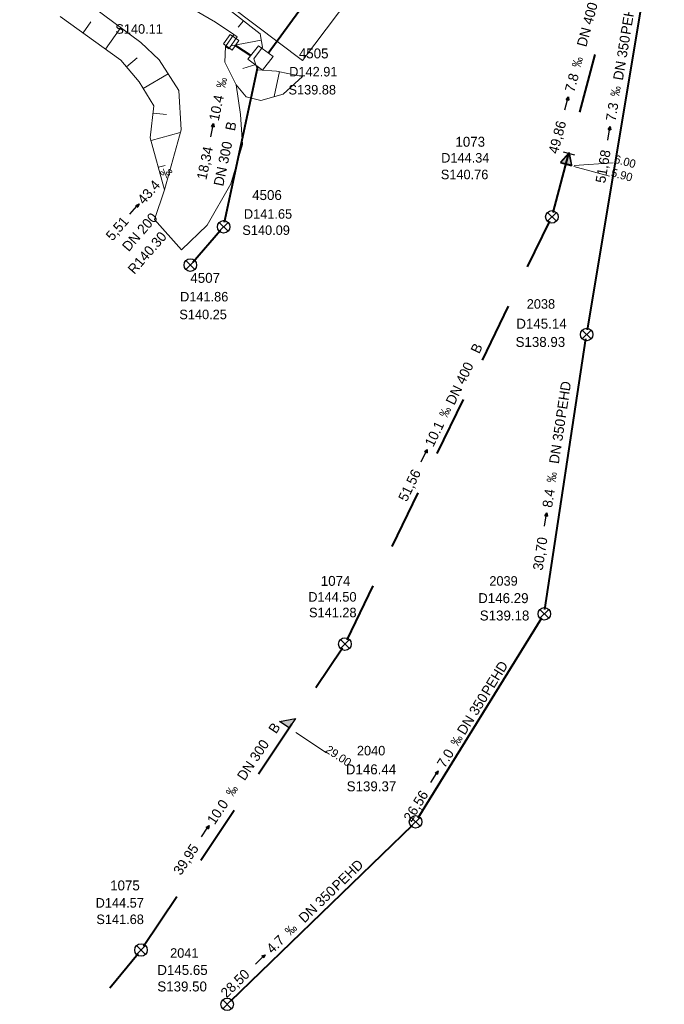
# Model space of a CAD drawing. Header units: millimetres. Extents: x 3490434 to 3491273, y 5754222 to 5754907.
# Tile 14 of 17: x 3491123 to 3491193, y 5754612 to 5754719. Entities that reach past the tile are written whole.
import ezdxf

# ---------------------------------------------------------------- set-up
doc = ezdxf.new("R2010")
doc.units = ezdxf.units.MM
for name, color, linetype in [('Default_kanal_anschluss_l', 7, 'Continuous'), ('Default_kanal_anschluss_s', 7, 'Continuous'), ('Default_kanal_anschluss_t', 7, 'Continuous'), ('Default_kanal_haltungen_l', 7, 'Continuous'), ('Default_kanal_haltungen_s', 7, 'Continuous'), ('Default_kanal_haltungen_t', 7, 'Continuous'), ('Default_kanal_schacht_f', 7, 'Continuous'), ('Default_kanal_schacht_s', 7, 'Continuous'), ('Default_kanal_schacht_t', 7, 'Continuous'), ('Default_topo_gewaesser_l', 7, 'Continuous'), ('Default_topo_gewaesser_pl', 7, 'Continuous')]:
    doc.layers.add(name, color=color, linetype=linetype)
doc.styles.get("Standard").update_dxf_attribs({"font": 'ARIALN.TTF'})

# ---------------------------------------------------------------- blocks, each defined once
blk = doc.blocks.new('Schacht 1001')
at = {"color": 254, "true_color": 0xd3d3d3}
for p, q in [((0.354, 0.354), (-0.354, -0.354)), ((-0.354, 0.354), (0.354, -0.354))]:
    blk.add_line(p, q, dxfattribs=at)
blk.add_circle((0, 0), 0.5, dxfattribs=at)
blk = doc.blocks.new('Fließrichtung Kanalhaltung')
at = {"true_color": 0xd3d3d3}
blk.add_hatch(color=254, dxfattribs=at).paths.add_polyline_path([(0.23, 0.5), (-0.22, 0.5), (0, 0)])
at = {"color": 254, "true_color": 0xd3d3d3}
for p, q in [((0, 2.15), (0, 0.5)), ((0, 0), (-0.22, 0.5)), ((0.23, 0.5), (-0.22, 0.5)), ((0.23, 0.5), (0, 0))]:
    blk.add_line(p, q, dxfattribs=at)
blk = doc.blocks.new('Promille Kanalhaltung')
at = {"color": 254, "true_color": 0xd3d3d3, "insert": (-1.05, 0), "char_height": 1, "attachment_point": 1, "rotation": 90}
blk.add_mtext_dynamic_manual_height_columns('‰', width=1.5118, gutter_width=12.5, heights=[0], dxfattribs=at)
blk = doc.blocks.new('Einlass oben verdeckelt')
at = {"true_color": 0xd3d3d3}
blk.add_hatch(color=254, dxfattribs=at).paths.add_polyline_path([(0, 0.62), (-0.31, 0), (0.31, 0)])
at = {"color": 254, "true_color": 0xd3d3d3}
for p, q in [((-0.31, 0), (0, 0.62)), ((-0.31, 0.62), (0.31, 0.62)), ((0, 0.62), (0.31, 0)), ((-0.31, 0), (0.31, 0))]:
    blk.add_line(p, q, dxfattribs=at)
blk = doc.blocks.new('Einlass oben')
at = {"true_color": 0xd3d3d3}
blk.add_hatch(color=254, dxfattribs=at).paths.add_polyline_path([(0, 0.62), (-0.31, 0), (0.31, 0)])
at = {"color": 254, "true_color": 0xd3d3d3}
for p, q in [((-0.31, 0), (0, 0.62)), ((0, 0.62), (0.31, 0)), ((-0.31, 0), (0.31, 0))]:
    blk.add_line(p, q, dxfattribs=at)
blk = doc.blocks.new('Einlass links')
at = {"true_color": 0xd3d3d3}
blk.add_hatch(color=254, dxfattribs=at).paths.add_polyline_path([(0, 0.62), (0, 0), (-0.62, 0)])
at = {"color": 254, "true_color": 0xd3d3d3}
for p, q in [((-0.62, 0), (0, 0.62)), ((0, 0.62), (0, 0)), ((0, 0), (-0.62, 0))]:
    blk.add_line(p, q, dxfattribs=at)

msp = doc.modelspace()

# ---------------------------------------------------------------- linework, layer by layer
at = {"layer": 'Default_kanal_anschluss_l', "color": 152, "lineweight": 13, "true_color": 0x006eb4}
for points in [[(3491183.13, 5754703.46), (3491186.99, 5754702.43)], [(3491183.15, 5754703.56), (3491187.38, 5754703.88)], [(3491152.95, 5754641.96), (3491156.28, 5754639.74)]]:
    msp.add_lwpolyline(points, dxfattribs=at)
at = {"layer": 'Default_kanal_haltungen_l', "color": 13, "lineweight": 40, "true_color": 0xbe6e6e}
for points in [[(3491184.6, 5754685.71), (3491192.95, 5754735.7)], [(3491179.99, 5754655.34), (3491184.44, 5754684.72)], [(3491166.21, 5754632.67), (3491179.65, 5754654.43)], [(3491145.83, 5754612.76), (3491165.6, 5754631.9)]]:
    msp.add_lwpolyline(points, dxfattribs=at)
at = {"layer": 'Default_kanal_haltungen_l', "color": 115, "lineweight": 40, "true_color": 0x64a078}
for points in [[(3491149.93, 5754715.79), (3491163.08, 5754733.8)], [(3491146.39, 5754716.63), (3491148.05, 5754715.54)], [(3491145.21, 5754697.4), (3491148.82, 5754714.3)], [(3491141.74, 5754693.05), (3491144.77, 5754696.53)]]:
    msp.add_lwpolyline(points, dxfattribs=at)
at = {"layer": 'Default_kanal_haltungen_l', "color": 152, "lineweight": 40, "true_color": 0x006eb4}
for points in [[(3491183.77, 5754709.35), (3491185.44, 5754715.64)], [(3491180.87, 5754698.47), (3491182.54, 5754704.76)], [(3491178.1, 5754692.56), (3491180.52, 5754697.54)], [(3491173.2, 5754682.42), (3491176.03, 5754688.28)], [(3491168.3, 5754672.29), (3491171.13, 5754678.15)], [(3491163.4, 5754662.16), (3491166.23, 5754668.01)], [(3491158.5, 5754652.02), (3491161.33, 5754657.88)], [(3491155.12, 5754646.84), (3491158, 5754651.16)], [(3491148.88, 5754637.47), (3491152.49, 5754642.89)], [(3491142.64, 5754628.1), (3491146.25, 5754633.52)], [(3491136.4, 5754618.74), (3491140.01, 5754624.15)], [(3491132.75, 5754614.22), (3491135.81, 5754617.93)]]:
    msp.add_lwpolyline(points, dxfattribs=at)
at = {"layer": 'Default_kanal_schacht_f', "color": 9, "lineweight": 0, "true_color": 0xc0c0c0}
for points in [[(3491145.8, 5754717.81), (3491146.75, 5754717.15), (3491146.03, 5754716.12), (3491145.08, 5754716.78), (3491145.8, 5754717.81)], [(3491148.87, 5754716.57), (3491150.46, 5754715.4), (3491149.33, 5754713.92), (3491147.73, 5754715.13), (3491148.87, 5754716.57)]]:
    msp.add_lwpolyline(points, dxfattribs=at)
at = {"layer": 'Default_topo_gewaesser_l', "color": 143, "lineweight": 0, "true_color": 0x6eafd7}
for points in [[(3491122.96, 5754738.17), (3491142.26, 5754763.84), (3491173, 5754740.64), (3491153.66, 5754714.99), (3491122.96, 5754738.17)], [(3491137.16, 5754723.27), (3491144.22, 5754719.16), (3491146.21, 5754717.82), (3491146.57, 5754717.57), (3491145.67, 5754716.25), (3491145.3, 5754716.5), (3491145.23, 5754714.79), (3491146.45, 5754712.35), (3491147.54, 5754711.02), (3491149.13, 5754710.65), (3491151.55, 5754711.33), (3491153.68, 5754713.24), (3491150.83, 5754713.83), (3491148.77, 5754713.97), (3491148.39, 5754715.16), (3491149.33, 5754716.44), (3491149.06, 5754717.89), (3491142.35, 5754723.18)], [(3491129.14, 5754722.14), (3491136.12, 5754716.95), (3491138.1, 5754715.07), (3491140.23, 5754711.72), (3491140.47, 5754707.45), (3491138.68, 5754700.94), (3491137.14, 5754706.58), (3491137.51, 5754710.04), (3491135.94, 5754712.66), (3491133.95, 5754715.03), (3491127.35, 5754719.77)], [(3491129.84, 5754717.98), (3491130.69, 5754719.17)], [(3491132.28, 5754716.23), (3491133.95, 5754718.56)], [(3491147.26, 5754719.31), (3491146.69, 5754718.59)], [(3491145.67, 5754716.25), (3491146.57, 5754717.57)], [(3491146.57, 5754717.57), (3491146.21, 5754717.82)], [(3491145.67, 5754716.25), (3491145.3, 5754716.5)], [(3491149.19, 5754717.2), (3491145.9, 5754716.59)], [(3491134.55, 5754714.31), (3491135.7, 5754715.28)], [(3491148.59, 5754714.55), (3491147.19, 5754714.11)], [(3491136.38, 5754711.94), (3491139.07, 5754713.55)], [(3491151.15, 5754713.77), (3491150.58, 5754711.06)], [(3491137.43, 5754709.26), (3491138.91, 5754709.1)], [(3491137.22, 5754706.28), (3491140.38, 5754707.15)], [(3491138.01, 5754703.39), (3491138.74, 5754703.59)]]:
    msp.add_lwpolyline(points, dxfattribs=at)
at = {"layer": 'Default_topo_gewaesser_pl', "color": 143, "lineweight": 0, "true_color": 0x6eafd7}
for points in [[(3491137.16, 5754723.27), (3491144.22, 5754719.16), (3491146.21, 5754717.82), (3491145.3, 5754716.5), (3491145.23, 5754714.79), (3491146.45, 5754712.35), (3491146.94, 5754709.13), (3491147.15, 5754705.87), (3491145.87, 5754701.59), (3491143.3, 5754697.1)], [(3491143.3, 5754697.1), (3491140.54, 5754694.41), (3491137.58, 5754697.7), (3491138.68, 5754700.94), (3491140.47, 5754707.45), (3491140.23, 5754711.72), (3491138.1, 5754715.07), (3491136.12, 5754716.95), (3491129.14, 5754722.14)]]:
    msp.add_lwpolyline(points, dxfattribs=at)

# ---------------------------------------------------------------- block references
at = {"layer": 'Default_kanal_anschluss_s'}
for name, p, xscale, yscale, rotation in [('Einlass oben verdeckelt', (3491182.26, 5754703.69), 2.004983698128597, 2.004983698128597, 345.07), ('Einlass oben', (3491182.28, 5754703.79), 2.004983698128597, 2.004983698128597, 345.07), ('Einlass links', (3491152.2, 5754642.46), 2.004983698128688, 2.004983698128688, 326.34)]:
    msp.add_blockref(name, p, dxfattribs=dict(at, xscale=xscale, yscale=yscale, rotation=rotation))
at = {"layer": 'Default_kanal_haltungen_s'}
for name, p, xscale, yscale, rotation in [('Promille Kanalhaltung', (3491183.88, 5754714.14), 0.9867103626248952, 0.9867103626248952, 345.07), ('Promille Kanalhaltung', (3491145.3, 5754711.91), 0.9867103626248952, 0.9867103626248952, 348.17), ('Promille Kanalhaltung', (3491188.1, 5754711.01), 0.9867103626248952, 0.9867103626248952, 350.51), ('Fließrichtung Kanalhaltung', (3491182.54, 5754711.05), 0.6938176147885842, 0.6938176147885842, 165.05), ('Fließrichtung Kanalhaltung', (3491144, 5754708.13), 0.6938176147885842, 0.6938176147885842, 168.16), ('Fließrichtung Kanalhaltung', (3491187.06, 5754707.8), 0.6938176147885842, 0.6938176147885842, 170.51), ('Promille Kanalhaltung', (3491138.9, 5754702.06), 0.9867103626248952, 0.9867103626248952, 318.9700000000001), ('Fließrichtung Kanalhaltung', (3491135.91, 5754699.4), 0.6938176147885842, 0.6938176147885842, 138.96), ('Promille Kanalhaltung', (3491169.39, 5754676.07), 0.9867103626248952, 0.9867103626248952, 334.18), ('Fließrichtung Kanalhaltung', (3491167.21, 5754672.72), 0.6938176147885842, 0.6938176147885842, 154.18), ('Promille Kanalhaltung', (3491181.17, 5754669.07), 0.9867103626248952, 0.9867103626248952, 351.39), ('Fließrichtung Kanalhaltung', (3491180.18, 5754665.84), 0.6938176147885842, 0.6938176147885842, 171.4), ('Promille Kanalhaltung', (3491170.56, 5754640.37), 0.9867103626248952, 0.9867103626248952, 328.3), ('Fließrichtung Kanalhaltung', (3491168.38, 5754637.79), 0.6938176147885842, 0.6938176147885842, 148.31), ('Promille Kanalhaltung', (3491146.13, 5754634.89), 0.9867103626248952, 0.9867103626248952, 326.34), ('Fließrichtung Kanalhaltung', (3491143.52, 5754631.86), 0.6938176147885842, 0.6938176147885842, 146.34), ('Promille Kanalhaltung', (3491152.37, 5754619.78), 0.9867103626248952, 0.9867103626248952, 314.1), ('Fließrichtung Kanalhaltung', (3491149.62, 5754617.81), 0.6938176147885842, 0.6938176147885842, 134.11)]:
    msp.add_blockref(name, p, dxfattribs=dict(at, xscale=xscale, yscale=yscale, rotation=rotation))
at = {"layer": 'Default_kanal_schacht_s', "xscale": 1.367398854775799, "yscale": 1.367398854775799}
for p in [(3491180.74, 5754697.99), (3491145.1, 5754696.91), (3491141.48, 5754692.75), (3491184.52, 5754685.21), (3491179.92, 5754654.85), (3491158.27, 5754651.57), (3491165.94, 5754632.25), (3491136.13, 5754618.32), (3491145.48, 5754612.42)]:
    msp.add_blockref('Schacht 1001', p, dxfattribs=at)

# ---------------------------------------------------------------- texts
at = {"layer": 'Default_kanal_anschluss_t', "color": 152, "true_color": 0x006eb4, "style": ''}
for s, rotation, p in [('6.00', 345.07, (3491187.44, 5754703.87)), ('5.90', 345.07, (3491187.09, 5754702.41)), ('29.00', 326.34, (3491156.07, 5754639.88))]:
    msp.add_text(s, height=0.901, rotation=rotation, dxfattribs=at).set_placement(p)
at = {"layer": 'Default_kanal_haltungen_t', "color": 9, "true_color": 0xc0c0c0, "style": ''}
for s, height, rotation, p in [('PEHD', 1.081, 80.52, (3491189.26, 5754717.73)), ('DN 400', 1.081, 75.06, (3491184.47, 5754716.39)), ('DN 350', 1.081, 80.52, (3491188.44, 5754712.77)), ('7.8', 1.081, 75.07, (3491183.17, 5754711.47)), ('10.4', 1.081, 78.17, (3491144.56, 5754708.35)), ('7.3', 1.081, 80.51, (3491187.65, 5754708.33)), ('B', 1.08, 78.17, (3491146.31, 5754707.27)), ('49,86', 1.081, 75.07, (3491181.38, 5754704.76)), ('18,34', 1.081, 78.17, (3491143.22, 5754701.96)), ('DN 300', 1.081, 78.17, (3491145.05, 5754701.26)), ('51,68', 1.081, 80.52, (3491186.53, 5754701.6)), ('43.4', 1.081, 48.97, (3491136.45, 5754699.26)), ('DN 200', 1.081, 48.95, (3491134.79, 5754694.14)), ('5,51', 1.081, 48.96, (3491133.02, 5754695.31)), ('R140.30', 1.081, 48.93, (3491135.41, 5754691.67)), ('B', 1.08, 64.14, (3491172.84, 5754683.04)), ('DN 400', 1.081, 64.18, (3491170.14, 5754677.46)), ('PEHD', 1.081, 81.39, (3491182.24, 5754676.07)), ('10.1', 1.081, 64.18, (3491167.86, 5754672.91)), ('DN 350', 1.081, 81.39, (3491181.49, 5754671.1)), ('51,56', 1.081, 64.18, (3491164.98, 5754666.96)), ('8.4', 1.081, 81.39, (3491180.76, 5754666.34)), ('30,70', 1.081, 81.39, (3491179.73, 5754659.52)), ('PEHD', 1.081, 58.3, (3491173.93, 5754645.87)), ('DN 350', 1.081, 58.3, (3491171.29, 5754641.6)), ('B', 1.08, 56.37, (3491150.79, 5754641.75)), ('DN 300', 1.081, 56.34, (3491147.38, 5754636.64)), ('7.0', 1.081, 58.3, (3491169.11, 5754638.02)), ('26,56', 1.081, 58.3, (3491165.48, 5754632.15)), ('10.0', 1.081, 56.34, (3491144.12, 5754631.86)), ('39,95', 1.081, 56.33, (3491140.45, 5754626.36)), ('PEHD', 1.081, 44.1, (3491157.49, 5754624.69)), ('DN 350', 1.081, 44.09, (3491153.88, 5754621.2)), ('4.7', 1.081, 44.1, (3491150.38, 5754617.86)), ('28,50', 1.081, 44.1, (3491145.42, 5754613.05))]:
    msp.add_text(s, height=height, rotation=rotation, dxfattribs=at).set_placement(p)
at = {"layer": 'Default_kanal_schacht_t', "color": 115, "true_color": 0x64a078, "style": ''}
for s, height, p in [('S140.11', 1.036, (3491133.34, 5754717.89)), ('4505', 1.081, (3491153.27, 5754715.21)), ('D142.91', 1.036, (3491152.22, 5754713.25)), ('S139.88', 1.036, (3491152.14, 5754711.29)), ('4506', 1.081, (3491148.2, 5754699.82)), ('D141.65', 1.036, (3491147.3, 5754697.79)), ('S140.09', 1.036, (3491147.13, 5754696.03)), ('4507', 1.081, (3491141.49, 5754690.82)), ('D141.86', 1.036, (3491140.37, 5754688.8)), ('S140.25', 1.036, (3491140.29, 5754686.87))]:
    msp.add_text(s, height=height, dxfattribs=at).set_placement(p)
at = {"layer": 'Default_kanal_schacht_t', "color": 152, "true_color": 0x006eb4, "style": ''}
for s, height, p in [('1073', 1.081, (3491170.27, 5754705.61)), ('D144.34', 1.036, (3491168.72, 5754703.89)), ('S140.76', 1.036, (3491168.68, 5754702.08)), ('1074', 1.081, (3491155.65, 5754657.89)), ('D144.50', 1.036, (3491154.29, 5754656.18)), ('S141.28', 1.036, (3491154.37, 5754654.48)), ('1075', 1.081, (3491132.78, 5754624.8)), ('D144.57', 1.036, (3491131.2, 5754622.93)), ('S141.68', 1.036, (3491131.28, 5754621.14))]:
    msp.add_text(s, height=height, dxfattribs=at).set_placement(p)
at = {"layer": 'Default_kanal_schacht_t', "color": 13, "true_color": 0xbe6e6e, "style": ''}
for s, height, p in [('2038', 1.036, (3491178.01, 5754688.01)), ('D145.14', 1.081, (3491176.88, 5754685.84)), ('S138.93', 1.081, (3491176.8, 5754683.86)), ('2039', 1.036, (3491173.95, 5754657.91)), ('D146.29', 1.081, (3491172.74, 5754656.02)), ('S139.18', 1.081, (3491172.91, 5754654.13)), ('2040', 1.036, (3491159.57, 5754639.47)), ('D146.44', 1.081, (3491158.37, 5754637.41)), ('S139.37', 1.081, (3491158.46, 5754635.57)), ('2041', 1.036, (3491139.29, 5754617.48)), ('D145.65', 1.081, (3491137.9, 5754615.61)), ('S139.50', 1.081, (3491137.9, 5754613.82))]:
    msp.add_text(s, height=height, dxfattribs=at).set_placement(p)

doc.saveas('drawing.dxf')
